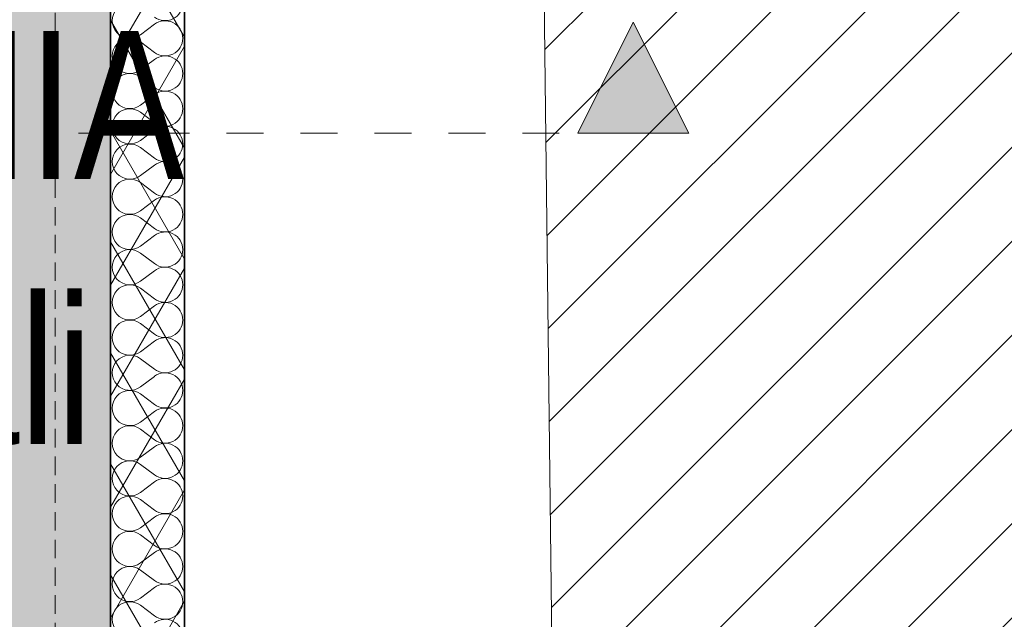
# Model space of a CAD drawing. Header units: millimetres. Extents: x -148444 to 51443, y -4810 to 453290.
# Tile 122 of 256: x 36682 to 39345, y 4123 to 5744. Entities that reach past the tile are written whole.
import ezdxf

# ---------------------------------------------------------------- set-up
doc = ezdxf.new("R2010")
doc.units = ezdxf.units.MM
doc.linetypes.add('DASHED', pattern=[0.75, 0.5, -0.25])
doc.linetypes.add('JIS_02_0.7', pattern=[2, 1, -1])
for name, color, linetype in [('- A - ocieplenie', 8, 'Continuous'), ('Konstrukcja - Siatka mod', 8, 'Continuous'), ('Konstrukcja - Ściany działowe', 8, 'Continuous'), ('Konstrukcja - Ściany zewnętrzne', 8, 'Continuous')]:
    doc.layers.add(name, color=color, linetype=linetype)
doc.styles.add('STYL_AUTOMATYCZNY_13', font='arial.ttf', dxfattribs={"width": 0.8})

# ---------------------------------------------------------------- blocks, each defined once
blk = doc.blocks.new('*X6')
at = {"layer": '- A - ocieplenie', "linetype": 'Continuous', "lineweight": 13, "ltscale": 100}
for p, q in [((49898.5, 33137.3), (49936.6, 33165.8)), ((49898.5, 33118.2), (49936.6, 33089.6)), ((49898.5, 33042), (49936.6, 33070.6)), ((49898.5, 33023), (49936.6, 32994.4)), ((49898.5, 32946.8), (49936.6, 32975.4)), ((49898.5, 32927.7), (49936.6, 32899.2)), ((49898.5, 32851.5), (49936.6, 32880.1)), ((49898.5, 32832.5), (49936.6, 32803.9)), ((49898.5, 32756.3), (49936.6, 32784.9)), ((49898.5, 32737.3), (49936.6, 32708.7)), ((49898.5, 32661.1), (49936.6, 32689.6)), ((49898.5, 32642), (49936.6, 32613.4)), ((49898.5, 32565.8), (49936.6, 32594.4)), ((49898.5, 32546.8), (49936.6, 32518.2)), ((49898.5, 32470.6), (49936.6, 32499.2)), ((49898.5, 32451.5), (49936.6, 32423)), ((49898.5, 32375.4), (49936.6, 32403.9)), ((49898.5, 32356.3), (49936.6, 32327.7)), ((49898.5, 32280.1), (49936.6, 32308.7)), ((49898.5, 32261.1), (49936.6, 32232.5)), ((49898.5, 32184.9), (49936.6, 32213.4)), ((49898.5, 32165.8), (49936.6, 32137.3)), ((49898.5, 32089.6), (49936.6, 32118.2)), ((49898.5, 32070.6), (49936.6, 32042)), ((49898.5, 31994.4), (49936.6, 32023)), ((49898.5, 31975.4), (49936.6, 31946.8)), ((49898.5, 31899.2), (49936.6, 31927.7)), ((49898.5, 31880.1), (49936.6, 31851.5)), ((49898.5, 31803.9), (49936.6, 31832.5)), ((49898.5, 31784.9), (49936.6, 31756.3)), ((49898.5, 31708.7), (49936.6, 31737.3)), ((49898.5, 31689.6), (49936.6, 31661.1)), ((49898.5, 31613.4), (49936.6, 31642)), ((49898.5, 31594.4), (49936.6, 31565.8))]:
    blk.add_line(p, q, dxfattribs=at)
for centre, start, end in [((49869.9, 33175.4), 53.1301, 306.8699), ((49965.2, 33223), 233.1301, 0), ((49965.2, 33127.7), 0, 126.8699), ((49869.9, 33080.1), 53.1301, 306.8699), ((49965.2, 33127.7), 233.1301, 0), ((49965.2, 33032.5), 0, 126.8699), ((49869.9, 32984.9), 53.1301, 306.8699), ((49965.2, 33032.5), 233.1301, 0), ((49965.2, 32937.3), 0, 126.8699), ((49869.9, 32889.6), 53.1301, 306.8699), ((49965.2, 32937.3), 233.1301, 0), ((49965.2, 32842), 0, 126.8699), ((49869.9, 32794.4), 53.1301, 306.8699), ((49965.2, 32842), 233.1301, 0), ((49965.2, 32746.8), 0, 126.8699), ((49869.9, 32699.2), 53.1301, 306.8699), ((49965.2, 32746.8), 233.1301, 0), ((49965.2, 32651.5), 0, 126.8699), ((49869.9, 32603.9), 53.1301, 306.8699), ((49965.2, 32651.5), 233.1301, 0), ((49965.2, 32556.3), 0, 126.8699), ((49869.9, 32508.7), 53.1301, 306.8699), ((49965.2, 32556.3), 233.1301, 0), ((49965.2, 32461.1), 0, 126.8699), ((49869.9, 32413.4), 53.1301, 306.8699), ((49965.2, 32461.1), 233.1301, 0), ((49965.2, 32365.8), 0, 126.8699), ((49869.9, 32318.2), 53.1301, 306.8699), ((49965.2, 32365.8), 233.1301, 0), ((49965.2, 32270.6), 0, 126.8699), ((49869.9, 32223), 53.1301, 306.8699), ((49965.2, 32270.6), 233.1301, 0), ((49965.2, 32175.4), 0, 126.8699), ((49869.9, 32127.7), 53.1301, 306.8699), ((49965.2, 32175.4), 233.1301, 0), ((49965.2, 32080.1), 0, 126.8699), ((49869.9, 32032.5), 53.1301, 306.8699), ((49965.2, 32080.1), 233.1301, 0), ((49965.2, 31984.9), 0, 126.8699), ((49869.9, 31937.3), 53.1301, 306.8699), ((49965.2, 31984.9), 233.1301, 0), ((49965.2, 31889.6), 0, 126.8699), ((49869.9, 31842), 53.1301, 306.8699), ((49965.2, 31889.6), 233.1301, 0), ((49965.2, 31794.4), 0, 126.8699), ((49869.9, 31746.8), 53.1301, 306.8699), ((49965.2, 31794.4), 233.1301, 0), ((49965.2, 31699.2), 0, 126.8699), ((49869.9, 31651.5), 53.1301, 306.8699), ((49965.2, 31699.2), 233.1301, 0), ((49965.2, 31603.9), 0, 126.8699), ((49869.9, 31556.3), 53.1301, 306.8699), ((49965.2, 31603.9), 233.1301, 0), ((49965.2, 31508.7), 0, 126.8699)]:
    blk.add_arc(centre, 47.6, start, end, dxfattribs=at)

msp = doc.modelspace()

# ---------------------------------------------------------------- hatches: boundary and pattern name
at = {"layer": '- A - ocieplenie', "linetype": 'Continuous', "lineweight": 13, "ltscale": 100}
h = msp.add_hatch(dxfattribs=at)
h.set_pattern_fill('Izolacja_miękka_0007_0007', color=8, style=0, pattern_type=2)
h.set_pattern_definition([(60, (-220940.28, 291884.62), (-129.90381, 75), []), (120, (-220940.28, 291884.62), (129.90381, 75), [])])
h.paths.add_polyline_path([(37128.3, 3276.9), (37128.3, 15856.9), (36928.3, 15856.9), (36928.3, 3276.9)])
at = {"linetype": 'Continuous', "lineweight": 15}
h = msp.add_hatch(dxfattribs=at)
h.set_pattern_fill('Bloczki_ceramiczne_0007', color=8, style=0, pattern_type=2)
h.set_pattern_definition([(45, (-220940.59, 291884.62), (-127.27922, 127.27922), [])])
h.paths.add_polyline_path([(37946.8, 18761.9), (38137, 2773.6), (38277.9, 2576.5), (40899.9, 2570.5), (40899.9, 18745.6)])
at = {"layer": 'Konstrukcja - Ściany działowe', "linetype": 'Continuous', "lineweight": 13}
msp.add_hatch(color=8, dxfattribs=at).paths.add_polyline_path([(38491.8, 5437.4), (38341.8, 5737.4), (38191.8, 5437.4)])
at = {"layer": 'Konstrukcja - Ściany zewnętrzne', "linetype": 'Continuous', "lineweight": 13}
msp.add_hatch(color=8, dxfattribs=at).paths.add_polyline_path([(36928, 3076.9), (36928, 15856.9), (36428, 15856.9), (36428, 3076.9)])

# ---------------------------------------------------------------- linework, layer by layer
at = {"layer": '- A - ocieplenie', "color": 8, "linetype": 'Continuous', "lineweight": 35, "ltscale": 100, "flags": 128}
for points in [[(36928, 15856.9), (36928, 3076.9)], [(37128, 3276.9), (37128, 15856.9)]]:
    msp.add_lwpolyline(points, dxfattribs=at)
at = {"layer": '- A - ocieplenie', "color": 8, "linetype": 'Continuous', "lineweight": 13, "ltscale": 100, "flags": 128}
for points in [[(36928.3, 15856.9), (36928.3, 3076.9)], [(37128.3, 3276.9), (37128.3, 15856.9)]]:
    msp.add_lwpolyline(points, dxfattribs=at)
at = {"color": 8, "linetype": 'Continuous', "lineweight": 13, "ltscale": 100, "flags": 128}
msp.add_lwpolyline([(37946.8, 18761.9), (38137, 2773.6), (38277.9, 2576.5), (40899.9, 2570.5), (40899.9, 18745.6)], close=True, dxfattribs=at)
at = {"layer": 'Konstrukcja - Siatka mod', "color": 8, "linetype": 'DASHED', "lineweight": 13, "ltscale": 100}
msp.add_line((36778, 18662.8), (36778, 1698), dxfattribs=at)
at = {"layer": 'Konstrukcja - Ściany działowe', "color": 8, "linetype": 'JIS_02_0.7', "lineweight": 13, "ltscale": 100}
msp.add_line((36841.8, 5437.4), (38191.8, 5437.4), dxfattribs=at)
at = {"layer": 'Konstrukcja - Ściany działowe', "color": 8, "linetype": 'Continuous', "lineweight": 13, "ltscale": 100, "flags": 128}
msp.add_lwpolyline([(38491.8, 5437.4), (38191.8, 5437.4), (38341.8, 5737.4)], close=True, dxfattribs=at)
at = {"layer": 'Konstrukcja - Ściany zewnętrzne', "color": 8, "linetype": 'Continuous', "lineweight": 35, "ltscale": 100, "flags": 128}
msp.add_lwpolyline([(36928, 2776.9), (36928, 15856.9)], dxfattribs=at)
at = {"layer": 'Konstrukcja - Ściany zewnętrzne', "color": 8, "linetype": 'Continuous', "lineweight": 13, "ltscale": 100, "flags": 128}
msp.add_lwpolyline([(36928.3, 2776.9), (36928.3, 15706.9)], dxfattribs=at)

# ---------------------------------------------------------------- block references
at = {"color": 8, "linetype": 'Continuous', "lineweight": 20, "ltscale": 100}
msp.add_blockref('*X6', (-12889.6, -27433.6), dxfattribs=at)

# ---------------------------------------------------------------- texts
at = {"color": 8, "linetype": 'Continuous', "lineweight": 35, "insert": (34470.6, 5713.6), "char_height": 400, "attachment_point": 1, "line_spacing_factor": 1.075024, "style": 'STYL_AUTOMATYCZNY_13'}
msp.add_mtext('\\A1;{\\pql;\\fArial|b0|i0|c238|p0;\\W0.800000;WYRZUTNIA\\P\\pql;\\fArial|b0|i0|c238|p0;\\W0.800000;przy centrali}', dxfattribs=at)

doc.saveas('drawing.dxf')
